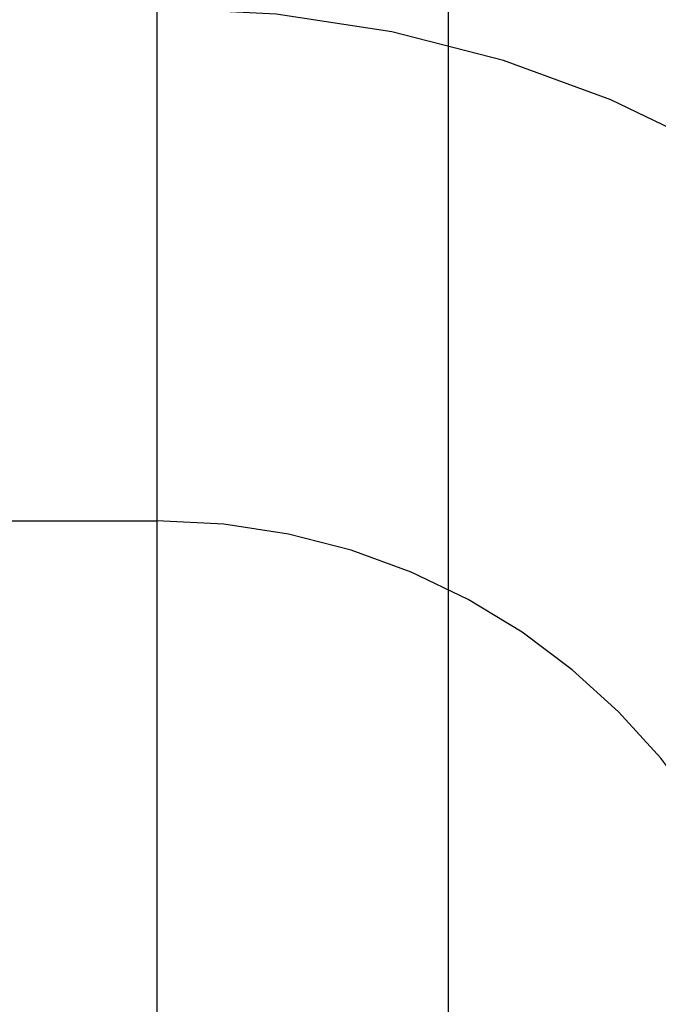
# Model space of a CAD drawing. Header units: inches. Extents: x 0 to 204, y 0 to 132.
# Tile 43 of 112: x 94.374 to 94.511, y 49.184 to 49.395. Entities that reach past the tile are written whole.
import ezdxf

# ---------------------------------------------------------------- set-up
doc = ezdxf.new("R2010")
doc.units = ezdxf.units.IN
doc.header["$LTSCALE"] = 11.243375
doc.header["$MEASUREMENT"] = 0
doc.linetypes.add('HIDDEN', pattern=[0.2, 0.1, -0.1])
doc.layers.add('DEFAULT_2', color=8, linetype='HIDDEN')

msp = doc.modelspace()

# ---------------------------------------------------------------- linework, layer by layer
at = {"layer": 'DEFAULT_2', "color": 8, "linetype": 'HIDDEN'}
for p, q in [((94.40356, 52.25676), (94.40356, 46.75626)), ((94.46606, 48.86186), (94.46606, 49.60491)), ((93.90356, 49.28759), (94.40356, 49.28759))]:
    msp.add_line(p, q, dxfattribs=at)
for radius in [0.25, 0.14]:
    msp.add_arc((94.40356, 49.14759), radius, 270, 90, dxfattribs=at)

doc.saveas('drawing.dxf')
